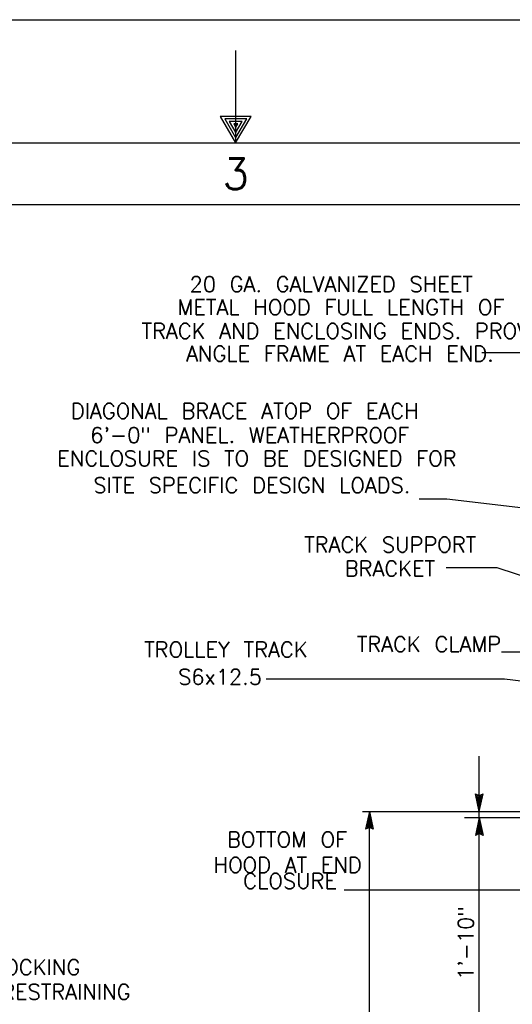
# Model space of a CAD drawing. Extents: x -27.8 to 14.2, y -21.6 to 8.4.
# Tile 16 of 30: x -8.5 to -4.5, y 0.4 to 8.4. Entities that reach past the tile are written whole.
import ezdxf
from ezdxf.enums import TextEntityAlignment as Align

# ---------------------------------------------------------------- set-up
doc = ezdxf.new("R2010")
doc.units = 0
doc.header["$MEASUREMENT"] = 0
doc.layers.add('01', color=7, linetype='CONTINUOUS')
doc.styles.add('TXT_SHX', font='txt.shx')

msp = doc.modelspace()

# ---------------------------------------------------------------- linework, layer by layer
at = {"layer": '01', "color": 7, "linetype": 'CONTINUOUS'}
for p, q in [((-27.7858, 8.3574), (14.2142, 8.3574)), ((-6.7858, 8.1074), (-6.7858, 7.3574)), ((-26.7858, 7.3574), (13.2142, 7.3574)), ((-25.2858, 6.8574), (12.7142, 6.8574)), ((-3.4628, 5.6554), (-4.7878, 5.6554)), ((-5.2958, 4.4694), (-5.0728, 4.4694)), ((-5.0728, 4.4694), (-4.0758, 4.3554)), ((-4.6628, 3.9114), (-5.0768, 3.9114)), ((-3.3108, 3.4584), (-4.6628, 3.9114)), ((-3.5998, 3.2264), (-4.6268, 3.2264)), ((-4.6038, 3.0084), (-6.5378, 3.0084)), ((-3.1138, 2.8214), (-4.6038, 3.0084)), ((-4.8078, 1.9334), (-4.8078, 2.3824)), ((-4.8078, 1.9334), (-4.8388, 2.0774)), ((-4.8388, 2.0774), (-4.8078, 2.0634)), ((-4.8078, 1.9334), (-4.7768, 2.0774)), ((-4.8078, 2.0634), (-4.7768, 2.0774)), ((-4.8078, 1.9704), (-4.8278, 2.0644)), ((-4.8278, 2.0644), (-4.8078, 2.0554)), ((-4.8078, 2.0064), (-4.8178, 2.0514)), ((-4.8178, 2.0514), (-4.8078, 2.0474)), ((-4.8078, 1.9704), (-4.7878, 2.0644)), ((-4.8078, 2.0554), (-4.7878, 2.0644)), ((-4.8078, 2.0064), (-4.7988, 2.0514)), ((-4.8078, 2.0474), (-4.7988, 2.0514)), ((-5.7568, 1.9334), (-3.3758, 1.9334)), ((-5.6998, 1.9344), (-5.7308, 1.7904)), ((-5.6998, -6.3006), (-5.6998, 1.9344)), ((-5.6998, 1.9344), (-5.6688, 1.7904)), ((-4.8078, 1.8844), (-4.8078, 1.9334)), ((-5.6998, 1.8974), (-5.7198, 1.8034)), ((-5.6998, 1.8614), (-5.7088, 1.8164)), ((-5.6998, 1.8974), (-5.6798, 1.8034)), ((-5.6998, 1.8614), (-5.6898, 1.8164)), ((-4.9268, 1.8844), (-3.4158, 1.8844)), ((-4.8078, 1.8844), (-4.8388, 1.7404)), ((-4.8078, 1.8474), (-4.8278, 1.7534)), ((-4.8078, 0.0514), (-4.8078, 1.8844)), ((-4.8078, 1.8844), (-4.7768, 1.7404)), ((-4.8078, 1.8474), (-4.7878, 1.7534)), ((-5.6998, 1.8044), (-5.7308, 1.7904)), ((-5.6998, 1.8124), (-5.7198, 1.8034)), ((-5.6998, 1.8204), (-5.7088, 1.8164)), ((-5.6898, 1.8164), (-5.6998, 1.8204)), ((-5.6798, 1.8034), (-5.6998, 1.8124)), ((-5.6688, 1.7904), (-5.6998, 1.8044)), ((-4.8078, 1.7624), (-4.8278, 1.7534)), ((-4.8078, 1.8114), (-4.8168, 1.7664)), ((-4.8078, 1.7704), (-4.8168, 1.7664)), ((-4.8078, 1.8114), (-4.7978, 1.7664)), ((-4.7978, 1.7664), (-4.8078, 1.7704)), ((-4.7878, 1.7534), (-4.8078, 1.7624)), ((-4.8078, 1.7544), (-4.8388, 1.7404)), ((-4.7768, 1.7404), (-4.8078, 1.7544)), ((-3.9038, 1.2964), (-5.9038, 1.2964))]:
    msp.add_line(p, q, dxfattribs=at)
msp.add_lwpolyline([(-6.7858, 7.3574), (-6.6608, 7.5734), (-6.9108, 7.5734)], close=True, dxfattribs=at)
for points in [[(-6.7848, 7.4004), (-6.6958, 7.5524), (-6.8738, 7.5524), (-6.7858, 7.4004)], [(-6.7858, 7.4394), (-6.7328, 7.5324), (-6.8378, 7.5324), (-6.7838, 7.4384)], [(-6.7858, 7.4814), (-6.7688, 7.5114), (-6.8018, 7.5114), (-6.7868, 7.4854)]]:
    msp.add_lwpolyline(points, dxfattribs=at)

# ---------------------------------------------------------------- texts
at = {"layer": '01', "color": 7, "linetype": 'CONTINUOUS', "style": 'TXT_SHX', "width": 1.002}
msp.add_text('3', height=0.25, dxfattribs=at).set_placement((-6.7852, 6.9824), align=Align.CENTER)
at = {"layer": '01', "color": 7, "linetype": 'CONTINUOUS', "style": 'TXT_SHX'}
for s, height, p in [('20 GA. GALVANIZED SHEET', 0.124998, (-4.8596, 6.1484)), ('METAL HOOD FULL LENGTH OF', 0.124998, (-4.6046, 5.9624)), ('TRACK AND ENCLOSING ENDS. PROVIDE', 0.124998, (-4.1469, 5.7694)), ('ANGLE FRAME AT EACH END.', 0.124998, (-4.6905, 5.5854)), ('TRACK CLAMP', 0.124998, (-4.6302, 3.2289)), ('CLOSURE', 0.125, (-5.9632, 1.3079))]:
    msp.add_text(s, height=height, dxfattribs=at).set_placement(p, align=Align.RIGHT)
for s, height, p in [('DIAGONAL BRACE ATOP OF EACH', 0.124998, (-6.7117, 5.1204)), ('6\'-0" PANEL. WEATHERPROOF', 0.124998, (-6.6714, 4.9254)), ('ENCLOSURE IS TO BE DESIGNED FOR', 0.124998, (-6.6128, 4.7354)), ('SITE SPECIFIC DESIGN LOADS.', 0.124998, (-6.6538, 4.5184)), ('TRACK SUPPORT', 0.124998, (-5.5311, 4.0364)), ('BRACKET', 0.125, (-5.533, 3.8424)), ('TROLLEY TRACK', 0.124998, (-6.8651, 3.1854)), ('S6x12.5', 0.125, (-6.9124, 2.9634)), ('BOTTOM OF', 0.125, (-6.3684, 1.6434)), ('HOOD AT END', 0.124998, (-6.3631, 1.4374)), ('DOOR LOCKING', 0.124998, (-8.6866, 0.6084)), ('BARS AND RESTRAINING', 0.124998, (-8.6531, 0.4084))]:
    msp.add_text(s, height=height, dxfattribs=at).set_placement(p, align=Align.CENTER)
msp.add_text('1\'-10"', height=0.125, rotation=90, dxfattribs=at).set_placement((-4.8558, 0.8662), align=Align.CENTER)

doc.saveas('drawing.dxf')
